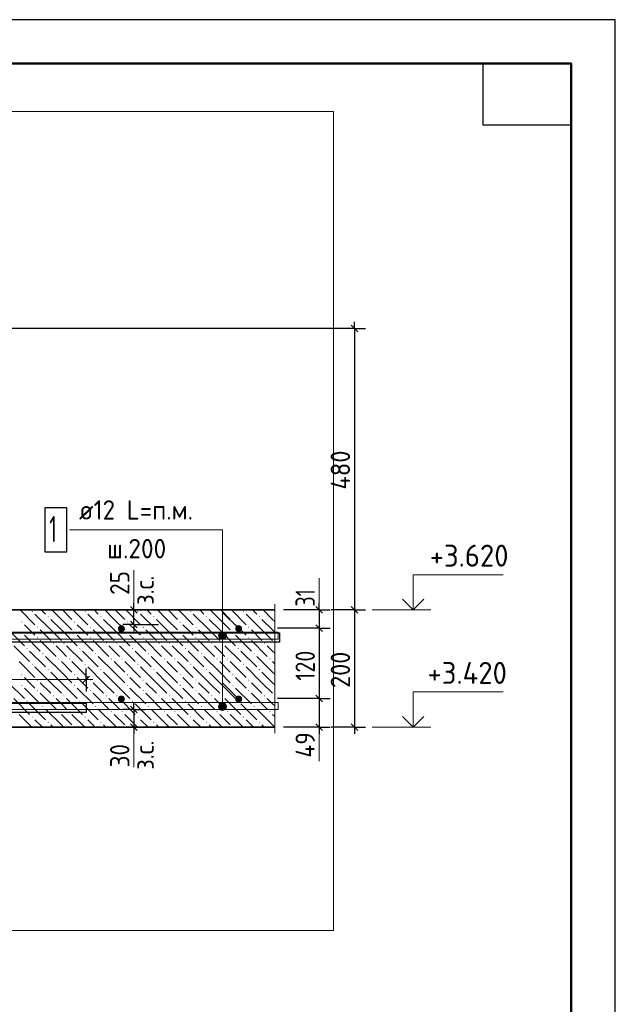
# Model space of a CAD drawing. Header units: millimetres. Extents: x 0 to 50400, y 0 to 35640.
# Tile 34 of 34: x 42277 to 50400, y 22205 to 35640. Entities that reach past the tile are written whole.
import ezdxf

# ---------------------------------------------------------------- set-up
doc = ezdxf.new("R2010")
doc.units = ezdxf.units.MM
for name, color, linetype, lineweight in [('Standard', 7, 'Continuous', 25), ('ДОП Верх по Х', 7, 'Continuous', 25), ('ЖБ Перекрытие верхний уровень', 7, 'Continuous', 35), ('Размерная линия_ общее', 7, 'Continuous', 13), ('Текст_ общее', 7, 'Continuous', 25)]:
    doc.layers.add(name, color=color, linetype=linetype, lineweight=lineweight)
doc.layers.add('Размерная выноска', color=7, linetype='Continuous')
doc.layers.add('Фоновоя арматура Х1', color=7, linetype='Continuous', lineweight=18, true_color=0x656565)
doc.styles.add('ISOCPEUR', font='txt')

msp = doc.modelspace()

# ---------------------------------------------------------------- hatches: boundary and pattern name
at = {"layer": 'ЖБ Перекрытие верхний уровень', "linetype": 'Continuous', "lineweight": 18, "transparency": 33554687}
for points in [[(42442, 27565), (42449, 27573), (42457, 27565), (42449, 27558)], [(43162, 27565), (43169, 27573), (43177, 27565), (43169, 27558)], [(43882, 27565), (43889, 27573), (43897, 27565), (43889, 27558)], [(44602, 27565), (44609, 27573), (44617, 27565), (44609, 27558)], [(45322, 27565), (45329, 27573), (45337, 27565), (45329, 27558)], [(42298, 27421), (42305, 27429), (42313, 27421), (42305, 27414)], [(42658, 27493), (42665, 27501), (42673, 27493), (42665, 27486)], [(43018, 27421), (43025, 27429), (43033, 27421), (43025, 27414)], [(43378, 27493), (43385, 27501), (43393, 27493), (43385, 27486)], [(43738, 27421), (43745, 27429), (43753, 27421), (43745, 27414)], [(44098, 27493), (44105, 27501), (44113, 27493), (44105, 27486)], [(44458, 27421), (44465, 27429), (44473, 27421), (44465, 27414)], [(44818, 27493), (44825, 27501), (44833, 27493), (44825, 27486)], [(45178, 27421), (45185, 27429), (45193, 27421), (45185, 27414)], [(45538, 27493), (45545, 27501), (45553, 27493), (45545, 27486)], [(42298, 27277), (42305, 27285), (42313, 27277), (42305, 27270)], [(42514, 27349), (42521, 27357), (42529, 27349), (42521, 27342)], [(43018, 27277), (43025, 27285), (43033, 27277), (43025, 27270)], [(43234, 27349), (43241, 27357), (43249, 27349), (43241, 27342)], [(43738, 27277), (43745, 27285), (43753, 27277), (43745, 27270)], [(43954, 27349), (43961, 27357), (43969, 27349), (43961, 27342)], [(44458, 27277), (44465, 27285), (44473, 27277), (44465, 27270)], [(44674, 27349), (44681, 27357), (44689, 27349), (44681, 27342)], [(45178, 27277), (45185, 27285), (45193, 27277), (45185, 27270)], [(45394, 27349), (45401, 27357), (45409, 27349), (45401, 27342)], [(42514, 27205), (42521, 27213), (42529, 27205), (42521, 27198)], [(42730, 27133), (42737, 27141), (42745, 27133), (42737, 27126)], [(42874, 27133), (42881, 27141), (42889, 27133), (42881, 27126)], [(43234, 27205), (43241, 27213), (43249, 27205), (43241, 27198)], [(43450, 27133), (43457, 27141), (43465, 27133), (43457, 27126)], [(43594, 27133), (43601, 27141), (43609, 27133), (43601, 27126)], [(43954, 27205), (43961, 27213), (43969, 27205), (43961, 27198)], [(44170, 27133), (44177, 27141), (44185, 27133), (44177, 27126)], [(44314, 27133), (44321, 27141), (44329, 27133), (44321, 27126)], [(44674, 27205), (44681, 27213), (44689, 27205), (44681, 27198)], [(44890, 27133), (44897, 27141), (44905, 27133), (44897, 27126)], [(45034, 27133), (45041, 27141), (45049, 27133), (45041, 27126)], [(45394, 27205), (45401, 27213), (45409, 27205), (45401, 27198)], [(45610, 27133), (45617, 27141), (45625, 27133), (45617, 27126)], [(42370, 27061), (42377, 27069), (42385, 27061), (42377, 27054)], [(43090, 27061), (43097, 27069), (43105, 27061), (43097, 27054)], [(43810, 27061), (43817, 27069), (43825, 27061), (43817, 27054)], [(44530, 27061), (44537, 27069), (44545, 27061), (44537, 27054)], [(45250, 27061), (45257, 27069), (45265, 27061), (45257, 27054)], [(45754, 27133), (45755, 27135), (45755, 27132)], [(42586, 26989), (42593, 26997), (42601, 26989), (42593, 26982)], [(42802, 26917), (42809, 26925), (42817, 26917), (42809, 26910)], [(42946, 26917), (42953, 26925), (42961, 26917), (42953, 26910)], [(43306, 26989), (43313, 26997), (43321, 26989), (43313, 26982)], [(43522, 26917), (43529, 26925), (43537, 26917), (43529, 26910)], [(43666, 26917), (43673, 26925), (43681, 26917), (43673, 26910)], [(44026, 26989), (44033, 26997), (44041, 26989), (44033, 26982)], [(44242, 26917), (44249, 26925), (44257, 26917), (44249, 26910)], [(44386, 26917), (44393, 26925), (44401, 26917), (44393, 26910)], [(44746, 26989), (44753, 26997), (44761, 26989), (44753, 26982)], [(44962, 26917), (44969, 26925), (44977, 26917), (44969, 26910)], [(45106, 26917), (45113, 26925), (45121, 26917), (45113, 26910)], [(45466, 26989), (45473, 26997), (45481, 26989), (45473, 26982)], [(45682, 26917), (45689, 26925), (45697, 26917), (45689, 26910)], [(42442, 26845), (42449, 26853), (42457, 26845), (42449, 26838)], [(42658, 26773), (42665, 26781), (42673, 26773), (42665, 26766)], [(43162, 26845), (43169, 26853), (43177, 26845), (43169, 26838)], [(43378, 26773), (43385, 26781), (43393, 26773), (43385, 26766)], [(43882, 26845), (43889, 26853), (43897, 26845), (43889, 26838)], [(44098, 26773), (44105, 26781), (44113, 26773), (44105, 26766)], [(44602, 26845), (44609, 26853), (44617, 26845), (44609, 26838)], [(44818, 26773), (44825, 26781), (44833, 26773), (44825, 26766)], [(45322, 26845), (45329, 26853), (45337, 26845), (45329, 26838)], [(45538, 26773), (45545, 26781), (45553, 26773), (45545, 26766)], [(42298, 26701), (42305, 26709), (42313, 26701), (42305, 26694)], [(42514, 26629), (42521, 26637), (42529, 26629), (42521, 26622)], [(43018, 26701), (43025, 26709), (43033, 26701), (43025, 26694)], [(43234, 26629), (43241, 26637), (43249, 26629), (43241, 26622)], [(43738, 26701), (43745, 26709), (43753, 26701), (43745, 26694)], [(43954, 26629), (43961, 26637), (43969, 26629), (43961, 26622)], [(44458, 26701), (44465, 26709), (44473, 26701), (44465, 26694)], [(44674, 26629), (44681, 26637), (44689, 26629), (44681, 26622)], [(45178, 26701), (45185, 26709), (45193, 26701), (45185, 26694)], [(45394, 26629), (45401, 26637), (45409, 26629), (45401, 26622)], [(42298, 26557), (42305, 26565), (42313, 26557), (42305, 26550)], [(42514, 26485), (42521, 26493), (42529, 26485), (42521, 26478)], [(43018, 26557), (43025, 26565), (43033, 26557), (43025, 26550)], [(43234, 26485), (43241, 26493), (43249, 26485), (43241, 26478)], [(43738, 26557), (43745, 26565), (43753, 26557), (43745, 26550)], [(43954, 26485), (43961, 26493), (43969, 26485), (43961, 26478)], [(44458, 26557), (44465, 26565), (44473, 26557), (44465, 26550)], [(44674, 26485), (44681, 26493), (44689, 26485), (44681, 26478)], [(45178, 26557), (45185, 26565), (45193, 26557), (45185, 26550)], [(45394, 26485), (45401, 26493), (45409, 26485), (45401, 26478)], [(42370, 26341), (42377, 26349), (42385, 26341), (42377, 26334)], [(42730, 26413), (42737, 26421), (42745, 26413), (42737, 26406)], [(42874, 26413), (42881, 26421), (42889, 26413), (42881, 26406)], [(43090, 26341), (43097, 26349), (43105, 26341), (43097, 26334)], [(43450, 26413), (43457, 26421), (43465, 26413), (43457, 26406)], [(43594, 26413), (43601, 26421), (43609, 26413), (43601, 26406)], [(43810, 26341), (43817, 26349), (43825, 26341), (43817, 26334)], [(44170, 26413), (44177, 26421), (44185, 26413), (44177, 26406)], [(44314, 26413), (44321, 26421), (44329, 26413), (44321, 26406)], [(44530, 26341), (44537, 26349), (44545, 26341), (44537, 26334)], [(44890, 26413), (44897, 26421), (44905, 26413), (44897, 26406)], [(45034, 26413), (45041, 26421), (45049, 26413), (45041, 26406)], [(45250, 26341), (45257, 26349), (45265, 26341), (45257, 26334)], [(45610, 26413), (45617, 26421), (45625, 26413), (45617, 26406)], [(45754, 26413), (45755, 26415), (45755, 26412)], [(42586, 26269), (42593, 26277), (42601, 26269), (42593, 26262)], [(42802, 26197), (42809, 26205), (42817, 26197), (42809, 26190)], [(42946, 26197), (42953, 26205), (42961, 26197), (42953, 26190)], [(43306, 26269), (43313, 26277), (43321, 26269), (43313, 26262)], [(43522, 26197), (43529, 26205), (43537, 26197), (43529, 26190)], [(43666, 26197), (43673, 26205), (43681, 26197), (43673, 26190)], [(44026, 26269), (44033, 26277), (44041, 26269), (44033, 26262)], [(44242, 26197), (44249, 26205), (44257, 26197), (44249, 26190)], [(44386, 26197), (44393, 26205), (44401, 26197), (44393, 26190)], [(44746, 26269), (44753, 26277), (44761, 26269), (44753, 26262)], [(44962, 26197), (44969, 26205), (44977, 26197), (44969, 26190)], [(45106, 26197), (45113, 26205), (45121, 26197), (45113, 26190)], [(45466, 26269), (45473, 26277), (45481, 26269), (45473, 26262)], [(45682, 26197), (45689, 26205), (45697, 26197), (45689, 26190)], [(42442, 26125), (42449, 26133), (42457, 26125), (42449, 26118)], [(43162, 26125), (43169, 26133), (43177, 26125), (43169, 26118)], [(43882, 26125), (43889, 26133), (43897, 26125), (43889, 26118)], [(44602, 26125), (44609, 26133), (44617, 26125), (44609, 26118)], [(45322, 26125), (45329, 26133), (45337, 26125), (45329, 26118)], [(42303, 25987), (42305, 25989), (42308, 25987)], [(42658, 26053), (42665, 26061), (42673, 26053), (42665, 26046)], [(43023, 25987), (43025, 25989), (43028, 25987)], [(43378, 26053), (43385, 26061), (43393, 26053), (43385, 26046)], [(43743, 25987), (43745, 25989), (43748, 25987)], [(44098, 26053), (44105, 26061), (44113, 26053), (44105, 26046)], [(44463, 25987), (44465, 25989), (44468, 25987)], [(44818, 26053), (44825, 26061), (44833, 26053), (44825, 26046)], [(45183, 25987), (45185, 25989), (45188, 25987)], [(45538, 26053), (45545, 26061), (45553, 26053), (45545, 26046)]]:
    msp.add_hatch(color=7, dxfattribs=at).paths.add_polyline_path(points, flags=16)
at = {"layer": 'Текст_ общее', "linetype": 'Continuous', "lineweight": 13, "transparency": 33554687}
for points in [[(44995, 27262), (45088, 27262), (45069, 27281)], [(44995, 27262), (45069, 27281), (45015, 27281)], [(45015, 27281), (45069, 27281), (45042, 27289)], [(44988, 27235), (45096, 27235), (45088, 27262)], [(44988, 27235), (45088, 27262), (44995, 27262)], [(44995, 27208), (45096, 27235), (44988, 27235)], [(44995, 27208), (45088, 27208), (45096, 27235)], [(45015, 27188), (45088, 27208), (44995, 27208)], [(45015, 27188), (45069, 27188), (45088, 27208)], [(45069, 27188), (45015, 27188), (45042, 27181)], [(44988, 26267), (45096, 26267), (45088, 26294)], [(44988, 26267), (45088, 26294), (44995, 26294)], [(44995, 26240), (45096, 26267), (44988, 26267)], [(44995, 26294), (45088, 26294), (45069, 26313)], [(44995, 26294), (45069, 26313), (45015, 26313)], [(44995, 26240), (45088, 26240), (45096, 26267)], [(45015, 26220), (45088, 26240), (44995, 26240)], [(45015, 26313), (45069, 26313), (45042, 26321)], [(45015, 26220), (45069, 26220), (45088, 26240)], [(45069, 26220), (45015, 26220), (45042, 26213)]]:
    msp.add_hatch(color=7, dxfattribs=at).paths.add_polyline_path(points)
at = {"layer": 'Фоновоя арматура Х1', "linetype": 'Continuous', "lineweight": 18, "transparency": 33554687}
for points in [[(43712, 27331), (43708, 27349), (43698, 27365), (43682, 27375), (43664, 27379), (43645, 27375), (43630, 27365), (43619, 27349), (43616, 27331), (43619, 27312), (43630, 27297), (43645, 27286), (43664, 27283), (43682, 27286), (43698, 27297), (43708, 27312)], [(45312, 27331), (45308, 27349), (45298, 27365), (45282, 27375), (45264, 27379), (45245, 27375), (45230, 27365), (45219, 27349), (45216, 27331), (45219, 27312), (45230, 27297), (45245, 27286), (45264, 27283), (45282, 27286), (45298, 27297), (45308, 27312)], [(43712, 26371), (43708, 26389), (43698, 26405), (43682, 26415), (43664, 26419), (43645, 26415), (43630, 26405), (43619, 26389), (43616, 26371), (43619, 26352), (43630, 26337), (43645, 26326), (43664, 26323), (43682, 26326), (43698, 26337), (43708, 26352)], [(45312, 26371), (45308, 26389), (45298, 26405), (45282, 26415), (45264, 26419), (45245, 26415), (45230, 26405), (45219, 26389), (45216, 26371), (45219, 26352), (45230, 26337), (45245, 26326), (45264, 26323), (45282, 26326), (45298, 26337), (45308, 26352)]]:
    msp.add_hatch(color=7, dxfattribs=at).paths.add_polyline_path(points)

# ---------------------------------------------------------------- linework, layer by layer
at = {"layer": 'Standard', "color": 7, "linetype": 'Continuous', "lineweight": 35, "transparency": 33554687}
for p, q in [((49800, 33120), (49800, 24600)), ((49800, 32640), (49800, 24120))]:
    msp.add_line(p, q, dxfattribs=at)
at = {"layer": 'Standard', "color": 7, "linetype": 'Continuous', "lineweight": 50, "transparency": 33554687}
msp.add_line((49800, 32520), (49800, 27840), dxfattribs=at)
at = {"layer": 'Standard', "color": 7, "linetype": 'Continuous', "lineweight": 13, "transparency": 33554687}
for p, q in [((43834, 27587), (43834, 28131)), ((46363, 27587), (46363, 28019)), ((45264, 27331), (45042, 27553)), ((47883, 27587), (47083, 27587)), ((45264, 26371), (45042, 26593)), ((43834, 25443), (43834, 25987)), ((46363, 25523), (46363, 25987)), ((47883, 25987), (47083, 25987))]:
    msp.add_line(p, q, dxfattribs=at)
at = {"layer": 'Standard', "color": 7, "linetype": 'Continuous', "lineweight": 25, "transparency": 33554687}
for points in [[(0, 0), (50400, 0), (50400, 35640), (0, 35640), (0, 0)], [(49800, 35040), (49800, 34200), (48600, 34200), (48600, 35040), (49800, 35040)]]:
    msp.add_lwpolyline(points, close=True, dxfattribs=at)
at = {"layer": 'Standard', "color": 7, "linetype": 'Continuous', "lineweight": 50, "transparency": 33554687}
msp.add_lwpolyline([(2400, 35040), (49800, 35040), (49800, 600), (2400, 600), (2400, 35040)], close=True, dxfattribs=at)
at = {"layer": 'Standard', "color": 254, "linetype": 'Continuous', "lineweight": 13, "true_color": 0xc4c4ff, "transparency": 33554687}
msp.add_lwpolyline([(29533, 23211), (46555, 23211), (46555, 34387), (29533, 34387), (29533, 23211)], dxfattribs=at)
at = {"layer": 'Standard', "color": 7, "linetype": 'Continuous', "lineweight": 13, "transparency": 33554687}
for points in [[(47643, 27587), (47643, 28067), (48871, 28067)], [(47643, 25987), (47643, 26467), (48871, 26467)]]:
    msp.add_lwpolyline(points, dxfattribs=at)
at = {"layer": 'Standard', "color": 7, "linetype": 'Continuous', "lineweight": 35, "transparency": 33554687}
for points in [[(47498, 27732), (47643, 27587), (47788, 27732)], [(47498, 26132), (47643, 25987), (47788, 26132)]]:
    msp.add_lwpolyline(points, dxfattribs=at)
at = {"layer": 'ДОП Верх по Х', "color": 7, "linetype": 'Continuous', "lineweight": 25, "transparency": 33554687}
for points in [[(30269, 31147), (37823, 31147), (37823, 26315), (43183, 26315), (43183, 26187), (37695, 26187), (37695, 31019), (30269, 31019), (30269, 31147)], [(30269, 31147), (37823, 31147), (37823, 26315), (43183, 26315), (43183, 26187), (37695, 26187), (37695, 31019), (30269, 31019), (30269, 31147)], [(30269, 31147), (37823, 31147), (37823, 26315), (43183, 26315), (43183, 26187), (37695, 26187), (37695, 31019), (30269, 31019), (30269, 31147)], [(36831, 31107), (36831, 27275), (45819, 27275), (45819, 27147), (36703, 27147), (36703, 31107), (36831, 31107)], [(36831, 31107), (36831, 27275), (45819, 27275), (45819, 27147), (36703, 27147), (36703, 31107), (36831, 31107)], [(36831, 31107), (36831, 27275), (45819, 27275), (45819, 27147), (36703, 27147), (36703, 31107), (36831, 31107)]]:
    msp.add_lwpolyline(points, dxfattribs=at)
at = {"layer": 'ЖБ Перекрытие верхний уровень', "color": 7, "linetype": 'Continuous', "lineweight": 35, "transparency": 33554687}
for p, q in [((45755, 27587), (38063, 27587)), ((38063, 25987), (45755, 25987))]:
    msp.add_line(p, q, dxfattribs=at)
at = {"layer": 'ЖБ Перекрытие верхний уровень', "color": 9, "linetype": 'Continuous', "lineweight": 18, "true_color": 0xc7c7c7, "transparency": 33554687}
for p, q in [((42284, 27587), (42485, 27385)), ((42572, 27587), (42629, 27529)), ((42845, 27457), (42716, 27587)), ((42860, 27587), (42989, 27457)), ((43004, 27587), (43205, 27385)), ((43292, 27587), (43349, 27529)), ((43565, 27457), (43436, 27587)), ((43580, 27587), (43709, 27457)), ((43724, 27587), (43925, 27385)), ((44012, 27587), (44069, 27529)), ((44285, 27457), (44156, 27587)), ((44300, 27587), (44429, 27457)), ((44444, 27587), (44645, 27385)), ((44732, 27587), (44789, 27529)), ((45005, 27457), (44876, 27587)), ((45020, 27587), (45149, 27457)), ((45164, 27587), (45365, 27385)), ((45452, 27587), (45509, 27529)), ((45725, 27457), (45596, 27587)), ((45740, 27587), (45755, 27572)), ((42701, 27313), (42485, 27529)), ((42701, 27457), (42845, 27313)), ((42845, 27457), (42989, 27313)), ((43421, 27313), (43205, 27529)), ((43421, 27457), (43565, 27313)), ((43565, 27457), (43709, 27313)), ((44141, 27313), (43925, 27529)), ((44141, 27457), (44285, 27313)), ((44285, 27457), (44429, 27313)), ((44861, 27313), (44645, 27529)), ((44861, 27457), (45005, 27313)), ((45005, 27457), (45149, 27313)), ((45581, 27313), (45365, 27529)), ((45581, 27457), (45725, 27313)), ((45725, 27457), (45755, 27428)), ((42125, 27313), (42341, 27097)), ((42413, 27313), (42341, 27385)), ((42485, 27241), (42413, 27313)), ((42557, 27313), (42701, 27169)), ((42701, 27313), (42845, 27169)), ((42845, 27313), (43061, 27097)), ((43133, 27313), (43061, 27385)), ((43205, 27241), (43133, 27313)), ((43277, 27313), (43421, 27169)), ((43421, 27313), (43565, 27169)), ((43565, 27313), (43781, 27097)), ((43853, 27313), (43781, 27385)), ((43925, 27241), (43853, 27313)), ((43997, 27313), (44141, 27169)), ((44141, 27313), (44285, 27169)), ((44285, 27313), (44501, 27097)), ((44573, 27313), (44501, 27385)), ((44645, 27241), (44573, 27313)), ((44717, 27313), (44861, 27169)), ((44861, 27313), (45005, 27169)), ((45005, 27313), (45221, 27097)), ((45293, 27313), (45221, 27385)), ((45365, 27241), (45293, 27313)), ((45437, 27313), (45581, 27169)), ((45581, 27313), (45725, 27169)), ((45725, 27313), (45755, 27284)), ((42341, 27241), (42557, 27025)), ((42557, 27169), (42773, 26953)), ((43061, 27241), (43277, 27025)), ((43277, 27169), (43493, 26953)), ((43781, 27241), (43997, 27025)), ((43997, 27169), (44213, 26953)), ((44501, 27241), (44717, 27025)), ((44717, 27169), (44933, 26953)), ((45221, 27241), (45437, 27025)), ((45437, 27169), (45653, 26953)), ((42197, 27097), (42413, 26881)), ((42413, 27025), (42629, 26809)), ((42845, 27025), (42773, 27097)), ((42917, 26953), (42845, 27025)), ((42917, 27097), (43133, 26881)), ((43133, 27025), (43349, 26809)), ((43565, 27025), (43493, 27097)), ((43637, 26953), (43565, 27025)), ((43637, 27097), (43853, 26881)), ((43853, 27025), (44069, 26809)), ((44285, 27025), (44213, 27097)), ((44357, 26953), (44285, 27025)), ((44357, 27097), (44573, 26881)), ((44573, 27025), (44789, 26809)), ((45005, 27025), (44933, 27097)), ((45077, 26953), (45005, 27025)), ((45077, 27097), (45293, 26881)), ((45293, 27025), (45509, 26809)), ((45725, 27025), (45653, 27097)), ((45755, 26996), (45725, 27025)), ((42269, 26881), (42485, 26665)), ((42845, 26737), (42629, 26953)), ((42845, 26881), (42989, 26737)), ((42989, 26881), (43205, 26665)), ((43565, 26737), (43349, 26953)), ((43565, 26881), (43709, 26737)), ((43709, 26881), (43925, 26665)), ((44285, 26737), (44069, 26953)), ((44285, 26881), (44429, 26737)), ((44429, 26881), (44645, 26665)), ((45005, 26737), (44789, 26953)), ((45005, 26881), (45149, 26737)), ((45149, 26881), (45365, 26665)), ((45725, 26737), (45509, 26953)), ((45725, 26881), (45755, 26852)), ((42701, 26593), (42485, 26809)), ((42701, 26737), (42845, 26593)), ((42845, 26737), (42989, 26593)), ((43421, 26593), (43205, 26809)), ((43421, 26737), (43565, 26593)), ((43565, 26737), (43709, 26593)), ((44141, 26593), (43925, 26809)), ((44141, 26737), (44285, 26593)), ((44285, 26737), (44429, 26593)), ((44861, 26593), (44645, 26809)), ((44861, 26737), (45005, 26593)), ((45005, 26737), (45149, 26593)), ((45581, 26593), (45365, 26809)), ((45581, 26737), (45725, 26593)), ((45725, 26737), (45755, 26708)), ((42413, 26593), (42341, 26665)), ((43133, 26593), (43061, 26665)), ((43853, 26593), (43781, 26665)), ((44573, 26593), (44501, 26665)), ((45293, 26593), (45221, 26665)), ((42125, 26593), (42341, 26377)), ((42341, 26521), (42557, 26305)), ((42485, 26521), (42413, 26593)), ((42557, 26593), (42701, 26449)), ((42701, 26593), (42845, 26449)), ((42845, 26593), (43061, 26377)), ((43061, 26521), (43277, 26305)), ((43205, 26521), (43133, 26593)), ((43277, 26593), (43421, 26449)), ((43421, 26593), (43565, 26449)), ((43565, 26593), (43781, 26377)), ((43781, 26521), (43997, 26305)), ((43925, 26521), (43853, 26593)), ((43997, 26593), (44141, 26449)), ((44141, 26593), (44285, 26449)), ((44285, 26593), (44501, 26377)), ((44501, 26521), (44717, 26305)), ((44645, 26521), (44573, 26593)), ((44717, 26593), (44861, 26449)), ((44861, 26593), (45005, 26449)), ((45005, 26593), (45221, 26377)), ((45221, 26521), (45437, 26305)), ((45365, 26521), (45293, 26593)), ((45437, 26593), (45581, 26449)), ((45581, 26593), (45725, 26449)), ((45725, 26593), (45755, 26564)), ((42197, 26377), (42413, 26161)), ((42557, 26449), (42773, 26233)), ((42845, 26305), (42773, 26377)), ((42917, 26377), (43133, 26161)), ((43277, 26449), (43493, 26233)), ((43565, 26305), (43493, 26377)), ((43637, 26377), (43853, 26161)), ((43997, 26449), (44213, 26233)), ((44285, 26305), (44213, 26377)), ((44357, 26377), (44573, 26161)), ((44717, 26449), (44933, 26233)), ((45005, 26305), (44933, 26377)), ((45077, 26377), (45293, 26161)), ((45437, 26449), (45653, 26233)), ((45725, 26305), (45653, 26377)), ((42413, 26305), (42629, 26089)), ((42845, 26017), (42629, 26233)), ((42917, 26233), (42845, 26305)), ((43133, 26305), (43349, 26089)), ((43565, 26017), (43349, 26233)), ((43637, 26233), (43565, 26305)), ((43853, 26305), (44069, 26089)), ((44285, 26017), (44069, 26233)), ((44357, 26233), (44285, 26305)), ((44573, 26305), (44789, 26089)), ((45005, 26017), (44789, 26233)), ((45077, 26233), (45005, 26305)), ((45293, 26305), (45509, 26089)), ((45725, 26017), (45509, 26233)), ((45755, 26276), (45725, 26305)), ((42269, 26161), (42444, 25987)), ((42588, 25987), (42485, 26089)), ((42845, 26161), (42989, 26017)), ((42989, 26161), (43164, 25987)), ((43308, 25987), (43205, 26089)), ((43565, 26161), (43709, 26017)), ((43709, 26161), (43884, 25987)), ((44028, 25987), (43925, 26089)), ((44285, 26161), (44429, 26017)), ((44429, 26161), (44604, 25987)), ((44748, 25987), (44645, 26089)), ((45005, 26161), (45149, 26017)), ((45149, 26161), (45324, 25987)), ((45468, 25987), (45365, 26089)), ((45725, 26161), (45755, 26132)), ((42701, 26017), (42732, 25987)), ((42845, 26017), (42876, 25987)), ((43421, 26017), (43452, 25987)), ((43565, 26017), (43596, 25987)), ((44141, 26017), (44172, 25987)), ((44285, 26017), (44316, 25987)), ((44861, 26017), (44892, 25987)), ((45005, 26017), (45036, 25987)), ((45581, 26017), (45612, 25987)), ((45725, 26017), (45755, 25988))]:
    msp.add_line(p, q, dxfattribs=at)
at = {"layer": 'Размерная выноска', "color": 7, "linetype": 'Continuous', "lineweight": 13, "transparency": 33554687}
msp.add_line((45755, 27667), (45755, 25907), dxfattribs=at)
at = {"layer": 'Размерная линия_ общее', "color": 7, "linetype": 'Continuous', "lineweight": 25, "transparency": 33554687}
for p, q in [((46798, 31472), (46888, 31382)), ((43879, 27542), (43789, 27632)), ((46318, 27632), (46408, 27542)), ((46798, 27632), (46888, 27542)), ((43879, 27342), (43789, 27432)), ((46318, 27384), (46408, 27294)), ((43138, 26592), (43228, 26682)), ((46318, 26424), (46408, 26334)), ((43789, 26272), (43879, 26182)), ((43789, 26032), (43879, 25942)), ((46318, 26032), (46408, 25942)), ((46798, 26032), (46888, 25942))]:
    msp.add_line(p, q, dxfattribs=at)
at = {"layer": 'Размерная линия_ общее', "color": 7, "linetype": 'Continuous', "lineweight": -3, "transparency": 33554687}
for p, q in [((46843, 31427), (46843, 31517)), ((43834, 27587), (43834, 27677)), ((46363, 27587), (46363, 27677)), ((43834, 27387), (43834, 27587)), ((46363, 27587), (46363, 27339)), ((46843, 27587), (46843, 25987)), ((43834, 27387), (43834, 27297)), ((46363, 27339), (46363, 26379)), ((46363, 26379), (46363, 25987)), ((43834, 26227), (43834, 26317)), ((43834, 26227), (43834, 25987)), ((43834, 25987), (43834, 25897)), ((46363, 25987), (46363, 25897)), ((46843, 25987), (46843, 25897))]:
    msp.add_line(p, q, dxfattribs=at)
at = {"layer": 'Размерная линия_ общее', "color": 253, "linetype": 'Continuous', "lineweight": -3, "true_color": 0xa0a0a0, "transparency": 33554687}
for p, q in [((46843, 31427), (38407, 31427)), ((46843, 31427), (46693, 31427)), ((46843, 31427), (46993, 31427)), ((43834, 27587), (43609, 27587)), ((43834, 27587), (43684, 27587)), ((43834, 27587), (43984, 27587)), ((46363, 27587), (46213, 27587)), ((46363, 27587), (46513, 27587)), ((46843, 27587), (46693, 27587)), ((46843, 27587), (46993, 27587)), ((43834, 27387), (43684, 27387)), ((43834, 27387), (43984, 27387)), ((43834, 27387), (44169, 27387)), ((46363, 27339), (46213, 27339)), ((46363, 27339), (46513, 27339)), ((43183, 26637), (43183, 26787)), ((43183, 26637), (43183, 26487)), ((43183, 26637), (43183, 26475)), ((46363, 26379), (46213, 26379)), ((46363, 26379), (46513, 26379)), ((43834, 26227), (43684, 26227)), ((43834, 26227), (43984, 26227)), ((43834, 25987), (43684, 25987)), ((43834, 25987), (43984, 25987)), ((46363, 25987), (46213, 25987)), ((46363, 25987), (46513, 25987)), ((46843, 25987), (46523, 25987)), ((46843, 25987), (46693, 25987)), ((46843, 25987), (46993, 25987))]:
    msp.add_line(p, q, dxfattribs=at)
at = {"layer": 'Размерная линия_ общее', "color": 7, "linetype": 'Continuous', "lineweight": 13, "transparency": 33554687}
for p, q in [((37823, 26637), (43183, 26637)), ((43183, 26637), (43273, 26637))]:
    msp.add_line(p, q, dxfattribs=at)
at = {"layer": 'Размерная линия_ общее', "color": 7, "linetype": 'Continuous', "lineweight": -3, "transparency": 33554687}
msp.add_lwpolyline([(46843, 31427), (46843, 29182), (46843, 29182), (46843, 27587)], dxfattribs=at)
at = {"layer": 'Размерная линия_ общее', "color": 253, "linetype": 'Continuous', "lineweight": -3, "true_color": 0xa0a0a0, "transparency": 33554687}
for points in [[(46363, 27587), (46343, 27587), (46343, 27587), (46343, 27587), (46343, 27587), (45873, 27587)], [(46843, 27587), (46823, 27587), (46823, 27587), (46523, 27587)], [(46363, 27339), (46343, 27339), (46343, 27339), (46343, 27339), (46343, 27339), (45793, 27339)], [(46363, 26379), (46343, 26379), (46343, 26379), (45793, 26379)], [(46363, 25987), (46343, 25987), (46343, 25987), (45873, 25987)]]:
    msp.add_lwpolyline(points, dxfattribs=at)
at = {"layer": 'Текст_ общее', "color": 7, "linetype": 'Continuous', "lineweight": 13, "transparency": 33554687}
for p, q in [((45042, 27289), (45042, 27289)), ((44988, 27235), (44988, 27235)), ((45042, 26267), (45042, 27235)), ((45042, 27181), (45042, 27181)), ((45096, 27235), (45096, 27235)), ((44988, 26267), (44988, 26267)), ((45042, 26321), (45042, 26321)), ((45042, 26213), (45042, 26213)), ((45096, 26267), (45096, 26267))]:
    msp.add_line(p, q, dxfattribs=at)
msp.add_lwpolyline([(45042, 27235), (45042, 28679), (42956, 28679)], dxfattribs=at)
for centre in [(45042, 27235), (45042, 26267)]:
    msp.add_circle(centre, 54, dxfattribs=at)
at = {"layer": 'Фоновоя арматура Х1', "color": 7, "linetype": 'Continuous', "lineweight": 25, "transparency": 33554687}
msp.add_lwpolyline([(42621, 28378), (42921, 28378), (42921, 28978), (42621, 28978), (42621, 28378)], dxfattribs=at)
msp.add_lwpolyline([(42621, 28378), (42921, 28378), (42921, 28978), (42621, 28978), (42621, 28378)], dxfattribs=at)
msp.add_lwpolyline([(42621, 28378), (42921, 28378), (42921, 28978), (42621, 28978), (42621, 28378)], dxfattribs=at)
at = {"layer": 'Фоновоя арматура Х1', "color": 251, "linetype": 'Continuous', "lineweight": 18, "true_color": 0x656565, "transparency": 33554687}
for points in [[(36704, 27283), (45803, 27283), (45803, 27187), (36704, 27187), (36704, 27283)], [(36704, 27283), (45803, 27283), (45803, 27187), (36704, 27187), (36704, 27283)], [(36704, 27283), (45803, 27283), (45803, 27187), (36704, 27187), (36704, 27283)], [(36704, 26323), (45803, 26323), (45803, 26227), (36704, 26227), (36704, 26323)], [(36704, 26323), (45803, 26323), (45803, 26227), (36704, 26227), (36704, 26323)], [(36704, 26323), (45803, 26323), (45803, 26227), (36704, 26227), (36704, 26323)]]:
    msp.add_lwpolyline(points, dxfattribs=at)

# ---------------------------------------------------------------- texts
at = {"layer": 'Standard', "color": 7, "linetype": 'Continuous', "lineweight": 25, "transparency": 33554687, "char_height": 300, "attachment_point": 7, "style": 'ISOCPEUR'}
for s, insert, width in [('\\W0.95;+3.620', (47869, 28177), 1281.42), ('\\W0.95;+3.420', (47839, 26577), 1311.69)]:
    msp.add_mtext(s, dxfattribs=dict(at, insert=insert, width=width))
at = {"layer": 'Размерная линия_ общее', "color": 7, "linetype": 'Continuous', "lineweight": 25, "transparency": 33554687, "char_height": 264, "attachment_point": 7, "rotation": 90, "style": 'ISOCPEUR'}
for s, insert, width in [('\\W0.92;480', (46783, 29229), 701.33), ('\\W0.87;25', (43774, 27792), 484.71), ('\\W0.90;з.с.', (44107, 27656), 607.12), ('\\W0.75;31', (46303, 27632), 415.61), ('\\W0.83;120', (46303, 26621), 610.29), ('\\W0.91;200', (46783, 26523), 674.38), ('\\W0.90;з.с.', (44107, 25406), 607.12), ('\\W0.88;49', (46303, 25572), 512.16), ('\\W0.87;30', (43774, 25438), 484.72)]:
    msp.add_mtext(s, dxfattribs=dict(at, insert=insert, width=width))
at = {"layer": 'Фоновоя арматура Х1', "color": 7, "linetype": 'Continuous', "lineweight": 13, "transparency": 33554687, "attachment_point": 7, "style": 'ISOCPEUR'}
for s, insert, char_height, width in [('\\W0.94;ø12 L=п.м. ', (43086, 28819), 264, 1918.97), ('\\W0.56;1', (42681, 28510), 360, 279.99), ('\\W0.56;1', (42681, 28510), 360, 279.99), ('\\W0.56;1', (42681, 28510), 360, 279.99), ('\\W0.95;ш.200 ', (43469, 28291), 264, 1154.56)]:
    msp.add_mtext(s, dxfattribs=dict(at, insert=insert, char_height=char_height, width=width))

doc.saveas('drawing.dxf')
